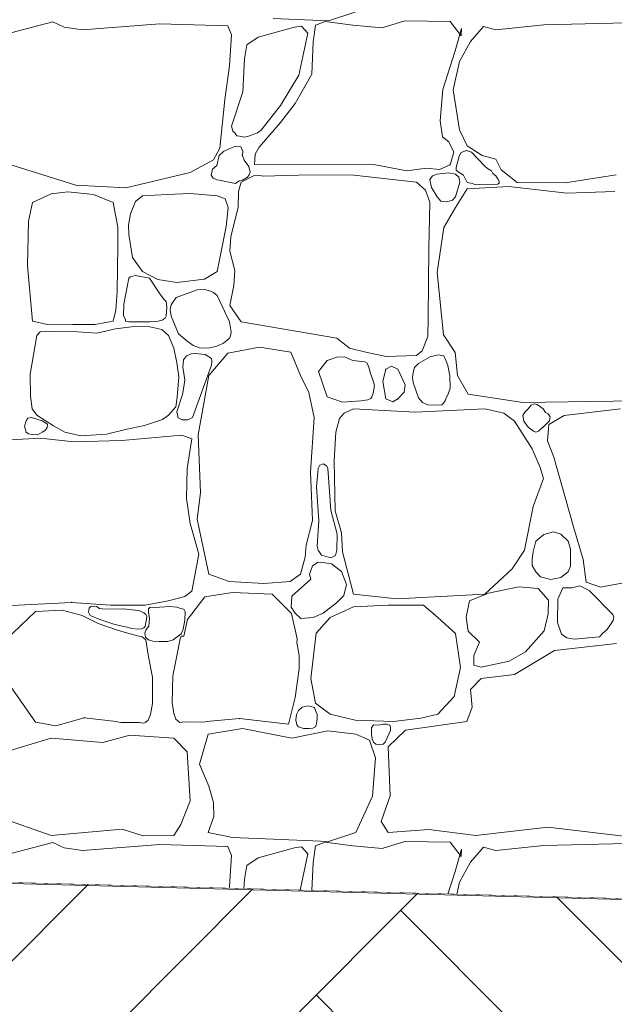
# Model space of a CAD drawing. Header units: millimetres. Extents: x 16408 to 141596, y -21057 to 26364.
# Tile 92 of 138: x 60348 to 60994, y -5525 to -4456. Entities that reach past the tile are written whole.
import ezdxf

# ---------------------------------------------------------------- set-up
doc = ezdxf.new("R2010")
doc.units = ezdxf.units.MM
doc.header["$MEASUREMENT"] = 0
doc.linetypes.add('Wipeout_Contour', pattern=[1000, 0, -1000])
doc.layers.add('0_Nr_pióra__1', color=7, linetype='Continuous', lineweight=13)
doc.layers.add('0_Nr_pióra__101', color=7, linetype='Continuous', lineweight=5, true_color=0xb2b2b2)
doc.layers.add('_elementy3d_Nr_pióra__101', color=7, linetype='Continuous', lineweight=5, true_color=0xb2b2b2)
doc.layers.add('_elementy3d', color=7, linetype='Continuous')

# ---------------------------------------------------------------- blocks, each defined once
blk = doc.blocks.new('*X6')
at = {"layer": '_elementy3d_Nr_pióra__101', "color": 253, "linetype": 'Continuous', "lineweight": 5, "true_color": 0xb2b2b2}
for p, q in [((60713.3, -4447.1), (60683.4, -4457)), ((60300, -4480.1), (60383.9, -4458.2)), ((60383.9, -4458.2), (60396.1, -4463.9)), ((60683.4, -4457), (60623.4, -4454.5)), ((60679.9, -4457.7), (60669.5, -4461.7)), ((60710.1, -4461.7), (60679.9, -4457.7)), ((60766.6, -4457), (60741.8, -4464.7)), ((60815.6, -4457.7), (60766.6, -4457)), ((60827.8, -4473.3), (60815.6, -4457.7)), ((61007.3, -4459), (60917.7, -4461.2)), ((60396.1, -4463.9), (60416.1, -4466.9)), ((60416.1, -4466.9), (60500, -4460.2)), ((60500, -4460.2), (60574.1, -4462.4)), ((60574.1, -4462.4), (60578, -4472.3)), ((60646.7, -4463.9), (60607, -4474.6)), ((60654.1, -4462.9), (60646.7, -4463.9)), ((60651.4, -4515.9), (60661.2, -4470.3)), ((60661.2, -4470.3), (60654.1, -4462.9)), ((60669.5, -4461.7), (60666.8, -4479.8)), ((60741.8, -4464.7), (60710.1, -4461.7)), ((60821.3, -4489.4), (60828, -4465.4)), ((60828, -4465.4), (60827.8, -4473.3)), ((60852, -4463.2), (60837.7, -4479.5)), ((60865.4, -4466.9), (60852, -4463.2)), ((60917.7, -4461.2), (60865.4, -4466.9)), ((60578, -4472.3), (60575.8, -4505.8)), ((60607, -4474.6), (60594.7, -4483)), ((60666.8, -4479.8), (60665.3, -4514.9)), ((60837.7, -4479.5), (60825.8, -4501.1)), ((60594.7, -4483), (60592.2, -4498.1)), ((60807.7, -4531.5), (60821.3, -4489.4)), ((60592.2, -4498.1), (60590.2, -4534)), ((60825.8, -4501.1), (60819.1, -4532)), ((60575.8, -4505.8), (60570.9, -4542.4)), ((60631.3, -4548.9), (60651.4, -4515.9)), ((60665.3, -4514.9), (60647.2, -4546.6)), ((60590.2, -4534), (60578.2, -4571.4)), ((60804.7, -4565.5), (60807.7, -4531.5)), ((60819.1, -4532), (60826, -4575.4)), ((60570.9, -4542.4), (60565.2, -4595.4)), ((60610.3, -4575.9), (60631.3, -4548.9)), ((60647.2, -4546.6), (60631.3, -4567.4)), ((60807.4, -4582.8), (60804.7, -4565.5)), ((60578.2, -4571.4), (60579.5, -4576.7)), ((60579.5, -4576.7), (60581.6, -4578.8)), ((60606.4, -4578.7), (60610.3, -4575.9)), ((60631.3, -4567.4), (60608.3, -4594.2)), ((60826, -4575.4), (60834.4, -4592.7)), ((60581.6, -4578.8), (60583.8, -4581.8)), ((60583.8, -4581.8), (60586.6, -4582.4)), ((60586.6, -4582.4), (60592.2, -4583.4)), ((60592.2, -4583.4), (60596.7, -4582.1)), ((60596.7, -4582.1), (60606.4, -4578.7)), ((60814.4, -4588.3), (60807.4, -4582.8)), ((60565.2, -4595.4), (60558.5, -4607.8)), ((60576.4, -4595.8), (60569.3, -4599)), ((60581.7, -4593.6), (60576.4, -4595.8)), ((60588.2, -4593.7), (60581.7, -4593.6)), ((60590.3, -4598.6), (60588.2, -4593.7)), ((60590, -4603.4), (60590.3, -4598.6)), ((60608.3, -4594.2), (60603.9, -4601.7)), ((60819.6, -4599.6), (60814.4, -4588.3)), ((60833.6, -4598), (60827.6, -4600.1)), ((60838.9, -4599.6), (60833.6, -4598)), ((60834.4, -4592.7), (60850.5, -4603.4)), ((60408.9, -4635.5), (60320, -4607.6)), ((60558.5, -4607.8), (60533, -4621.9)), ((60564.7, -4603.4), (60562.2, -4614.2)), ((60569.3, -4599), (60564.7, -4603.4)), ((60591.7, -4608.3), (60590, -4603.4)), ((60596.9, -4615.2), (60591.7, -4608.3)), ((60603.3, -4608), (60603.2, -4612.9)), ((60603.9, -4601.7), (60603.3, -4608)), ((60815.6, -4613.3), (60819.6, -4599.6)), ((60825.4, -4603.9), (60822.2, -4616.2)), ((60827.6, -4600.1), (60825.4, -4603.9)), ((60853.4, -4614.9), (60838.9, -4599.6)), ((60850.5, -4603.4), (60865.4, -4607.3)), ((60865.4, -4607.3), (60871.1, -4619)), ((60557.5, -4618), (60556.1, -4624.7)), ((60562.2, -4614.2), (60557.5, -4618)), ((60598.4, -4621.5), (60596.9, -4615.2)), ((60603.2, -4612.9), (60605.8, -4613.3)), ((60605.8, -4613.3), (60732.6, -4613)), ((60732.6, -4613), (60768.6, -4620)), ((60768.6, -4620), (60789.9, -4617)), ((60789.9, -4617), (60804, -4618.5)), ((60804, -4618.5), (60815.6, -4613.3)), ((60822.2, -4616.2), (60822.4, -4619.3)), ((60822.4, -4619.3), (60824.3, -4621)), ((60856.5, -4617.2), (60853.4, -4614.9)), ((60860.8, -4620), (60856.5, -4617.2)), ((60862.3, -4622.7), (60860.8, -4620)), ((60871.1, -4619), (60888.7, -4632.6)), ((60533, -4621.9), (60463.2, -4638.2)), ((60556.1, -4624.7), (60558, -4627.8)), ((60558, -4627.8), (60559.3, -4628.2)), ((60559.3, -4628.2), (60562, -4629.6)), ((60562, -4629.6), (60564.7, -4629.9)), ((60564.7, -4629.9), (60582.5, -4633.8)), ((60586.4, -4630.9), (60590, -4629.9)), ((60602.1, -4625.5), (60588.5, -4632.3)), ((60590, -4629.9), (60595.5, -4626.9)), ((60595.5, -4626.9), (60597.3, -4624.3)), ((60597.3, -4624.3), (60598.4, -4621.5)), ((60609, -4625.1), (60602.1, -4625.5)), ((60612.3, -4625.7), (60609, -4625.1)), ((60650.7, -4624.7), (60612.3, -4625.7)), ((60707.9, -4624.4), (60650.7, -4624.7)), ((60779.2, -4632.3), (60707.9, -4624.4)), ((60796.4, -4625.5), (60793.6, -4629.4)), ((60793.6, -4629.4), (60795.4, -4637.9)), ((60801.5, -4623.4), (60796.4, -4625.5)), ((60814.1, -4622.1), (60801.5, -4623.4)), ((60821.6, -4623.4), (60814.1, -4622.1)), ((60825.2, -4626.8), (60821.6, -4623.4)), ((60824.3, -4621), (60830.4, -4624.7)), ((60826.1, -4632.2), (60825.2, -4626.8)), ((60830.4, -4624.7), (60834.3, -4632.7)), ((60865.4, -4625.4), (60862.3, -4622.7)), ((60867.7, -4628.6), (60865.4, -4625.4)), ((60868.9, -4631.2), (60867.7, -4628.6)), ((60940.7, -4633.1), (60996.2, -4624.4)), ((60463.2, -4638.2), (60408.9, -4635.5)), ((60582.5, -4633.8), (60586.4, -4630.9)), ((60588.5, -4632.3), (60585.6, -4642.3)), ((60788.8, -4640.8), (60779.2, -4632.3)), ((60793.8, -4653.8), (60788.8, -4640.8)), ((60795.4, -4637.9), (60801.5, -4648.2)), ((60821.6, -4648.2), (60826.1, -4632.2)), ((60834.4, -4639.3), (60821.6, -4659.8)), ((60834.3, -4632.7), (60839.9, -4633.8)), ((60879.5, -4636.8), (60834.4, -4639.3)), ((60839.9, -4633.8), (60843.2, -4635.2)), ((60843.2, -4635.2), (60848.1, -4634.9)), ((60848.1, -4634.9), (60867.5, -4634.3)), ((60867.5, -4634.3), (60869, -4633.2)), ((60869, -4633.2), (60868.9, -4631.2)), ((60942.4, -4644), (60879.5, -4636.8)), ((60888.7, -4632.6), (60940.7, -4633.1)), ((60382, -4644.8), (60361.7, -4654.4)), ((60400.2, -4642.7), (60382, -4644.8)), ((60428, -4645.5), (60400.2, -4642.7)), ((60449.4, -4654.4), (60428, -4645.5)), ((60481.2, -4647.2), (60473.7, -4653.1)), ((60508.1, -4645.5), (60481.2, -4647.2)), ((60533.4, -4644.6), (60508.1, -4645.5)), ((60562.6, -4647.2), (60533.4, -4644.6)), ((60571.3, -4650.5), (60562.6, -4647.2)), ((60574.5, -4659.7), (60571.3, -4650.5)), ((60585.6, -4642.3), (60585.3, -4659.4)), ((60801.5, -4648.2), (60805.5, -4652.8)), ((60812, -4653.5), (60818.1, -4651.6)), ((60818.1, -4651.6), (60821.6, -4648.2)), ((60994.7, -4642.2), (60942.4, -4644)), ((60361.7, -4654.4), (60357.4, -4674.5)), ((60454.6, -4681.1), (60449.4, -4654.4)), ((60473.7, -4653.1), (60468.2, -4666.7)), ((60572.1, -4680.3), (60574.5, -4659.7)), ((60585.3, -4659.4), (60577.2, -4691.5)), ((60792.5, -4704.2), (60793.8, -4653.8)), ((60805.5, -4652.8), (60812, -4653.5)), ((60821.6, -4659.8), (60808.7, -4681.6)), ((60468.2, -4666.7), (60466.1, -4678.8)), ((60357.4, -4674.5), (60356.4, -4723)), ((60454.4, -4700.9), (60454.6, -4681.1)), ((60466.1, -4678.8), (60466.3, -4689)), ((60562.6, -4729.2), (60572.1, -4680.3)), ((60808.7, -4681.6), (60801.5, -4730.4)), ((60466.3, -4689), (60470.4, -4714.1)), ((60577.2, -4691.5), (60576.1, -4707.2)), ((60453.7, -4751.1), (60454.4, -4700.9)), ((60791.8, -4779.6), (60792.5, -4704.2)), ((60470.4, -4714.1), (60481.2, -4729.2)), ((60576.1, -4707.2), (60581.6, -4728.2)), ((60356.4, -4723), (60361.7, -4783.2)), ((60466.3, -4736.4), (60461, -4764.8)), ((60468.2, -4735.1), (60466.3, -4736.4)), ((60473.3, -4733.7), (60468.2, -4735.1)), ((60488.9, -4736.4), (60473.3, -4733.7)), ((60481.2, -4729.2), (60498, -4737.8)), ((60499.5, -4752.4), (60488.9, -4736.4)), ((60518.5, -4741.1), (60548.6, -4737.5)), ((60548.6, -4737.5), (60562.6, -4729.2)), ((60581.6, -4728.2), (60580.7, -4744.6)), ((60801.5, -4730.4), (60808.4, -4798)), ((60498, -4737.8), (60518.5, -4741.1)), ((60580.7, -4744.6), (60576.4, -4766.1)), ((60452.2, -4771.2), (60453.7, -4751.1)), ((60504.1, -4758.9), (60499.5, -4752.4)), ((60506.9, -4762), (60504.1, -4758.9)), ((60517.9, -4757.4), (60512.6, -4765.5)), ((60540.9, -4749), (60517.9, -4757.4)), ((60548.5, -4748.7), (60540.9, -4749)), ((60553.3, -4749.8), (60548.5, -4748.7)), ((60558.4, -4752), (60553.3, -4749.8)), ((60562.5, -4755.4), (60558.4, -4752)), ((60576, -4784), (60562.5, -4755.4)), ((60461, -4764.8), (60460.8, -4776.9)), ((60507.8, -4768), (60506.9, -4762)), ((60507, -4777.8), (60507.8, -4768)), ((60512.6, -4765.5), (60511.4, -4770.9)), ((60576.4, -4766.1), (60588.5, -4783.9)), ((60449.4, -4783.2), (60452.2, -4771.2)), ((60460.8, -4776.9), (60462.3, -4781.1)), ((60502.6, -4782.2), (60505.8, -4779.8)), ((60505.8, -4779.8), (60507, -4777.8)), ((60511.4, -4770.9), (60512.3, -4777.6)), ((60512.3, -4777.6), (60520.6, -4796.8)), ((60791.3, -4799.7), (60791.8, -4779.6)), ((60361.7, -4783.2), (60379.9, -4787.3)), ((60379.9, -4787.3), (60405.4, -4787)), ((60405.4, -4787), (60429.5, -4786.9)), ((60429.5, -4786.9), (60449.4, -4783.2)), ((60472.2, -4788.9), (60451.8, -4791.7)), ((60462.3, -4781.1), (60463.3, -4783.5)), ((60463.3, -4783.5), (60466.3, -4784)), ((60466.3, -4784), (60488.9, -4784)), ((60489.2, -4789.2), (60472.2, -4788.9)), ((60488.9, -4784), (60498.2, -4783.2)), ((60502.4, -4792.1), (60489.2, -4789.2)), ((60498.2, -4783.2), (60502.6, -4782.2)), ((60577.7, -4794.9), (60576, -4784)), ((60588.5, -4783.9), (60692.5, -4801.6)), ((60366.4, -4798.9), (60359.1, -4840.8)), ((60370.2, -4794.7), (60366.4, -4798.9)), ((60379.2, -4794.4), (60370.2, -4794.7)), ((60400, -4794.1), (60379.2, -4794.4)), ((60431.8, -4796.1), (60400, -4794.1)), ((60451.8, -4791.7), (60431.8, -4796.1)), ((60509.6, -4798.9), (60502.4, -4792.1)), ((60515.4, -4812.6), (60509.6, -4798.9)), ((60520.6, -4796.8), (60529.5, -4804.4)), ((60575.4, -4802.2), (60577.1, -4799.6)), ((60577.1, -4799.6), (60577.7, -4794.9)), ((60692.5, -4801.6), (60706.3, -4812.5)), ((60785.3, -4815.5), (60791.3, -4799.7)), ((60808.4, -4798), (60821.3, -4817.1)), ((60518.8, -4828.6), (60515.4, -4812.6)), ((60529.5, -4804.4), (60536.4, -4809.8)), ((60536.4, -4809.8), (60543.2, -4812.3)), ((60543.2, -4812.3), (60547.4, -4812.6)), ((60547.4, -4812.6), (60554.6, -4812.1)), ((60554.6, -4812.1), (60562.2, -4810.3)), ((60562.2, -4810.3), (60569.4, -4807.2)), ((60569.4, -4807.2), (60575.4, -4802.2)), ((60608.6, -4811.4), (60573.9, -4817.8)), ((60642.7, -4816.9), (60608.6, -4811.4)), ((60706.3, -4812.5), (60724.1, -4816.7)), ((60529, -4821), (60525.9, -4825.3)), ((60534.3, -4818.8), (60529, -4821)), ((60539, -4818.2), (60534.3, -4818.8)), ((60549.6, -4819.4), (60539, -4818.2)), ((60556.4, -4823.8), (60549.6, -4819.4)), ((60573.9, -4817.8), (60553.3, -4842.1)), ((60652.9, -4842.1), (60642.7, -4816.9)), ((60692.4, -4822.4), (60681.9, -4826)), ((60700.4, -4821.8), (60692.4, -4822.4)), ((60702.2, -4822.6), (60700.4, -4821.8)), ((60710.1, -4826), (60702.2, -4822.6)), ((60724.1, -4816.7), (60746.1, -4821.7)), ((60746.1, -4821.7), (60779.2, -4820.6)), ((60779.2, -4820.6), (60785.3, -4815.5)), ((60793.9, -4821.8), (60781.2, -4829.2)), ((60802.7, -4819.8), (60793.9, -4821.8)), ((60808.9, -4820.7), (60802.7, -4819.8)), ((60811.4, -4826.8), (60808.9, -4820.7)), ((60821.3, -4817.1), (60823.8, -4842.1)), ((60520.7, -4843.8), (60518.8, -4828.6)), ((60525.9, -4825.3), (60525.2, -4833)), ((60525.2, -4833), (60527.5, -4847)), ((60535.5, -4887.9), (60556.3, -4830.9)), ((60556.3, -4830.9), (60556.7, -4826.7)), ((60556.7, -4826.7), (60556.4, -4823.8)), ((60681.9, -4826), (60672.7, -4837.7)), ((60723, -4827.5), (60710.1, -4826)), ((60725.5, -4828.7), (60723, -4827.5)), ((60727.8, -4834.2), (60725.5, -4828.7)), ((60751.9, -4832.2), (60745.8, -4835.4)), ((60758.9, -4835.4), (60751.9, -4832.2)), ((60777.1, -4833.5), (60775.6, -4838.9)), ((60781.2, -4829.2), (60777.1, -4833.5)), ((60813.2, -4831.4), (60811.4, -4826.8)), ((60815.3, -4842.7), (60813.2, -4831.4)), ((60359.1, -4840.8), (60359.5, -4864.6)), ((60519.1, -4865.9), (60520.7, -4843.8)), ((60553.3, -4842.1), (60541.7, -4906.5)), ((60662.1, -4860.7), (60652.9, -4842.1)), ((60672.7, -4837.7), (60681.9, -4865.4)), ((60728.7, -4838.9), (60727.8, -4834.2)), ((60731.8, -4847), (60728.7, -4838.9)), ((60745.8, -4835.4), (60742.6, -4848.6)), ((60766.8, -4852.3), (60758.9, -4835.4)), ((60775.6, -4838.9), (60774.8, -4844.1)), ((60774.8, -4844.1), (60775.7, -4850)), ((60815.9, -4856), (60815.3, -4842.7)), ((60823.8, -4842.1), (60835.4, -4862.4)), ((60526.4, -4854.4), (60524.8, -4863)), ((60527.5, -4847), (60526.4, -4854.4)), ((60733.4, -4853), (60731.8, -4847)), ((60732.1, -4861.4), (60733.4, -4853)), ((60742.6, -4848.6), (60745.8, -4867.6)), ((60765.6, -4860.2), (60766.8, -4852.3)), ((60775.7, -4850), (60781.2, -4866.4)), ((60359.5, -4864.6), (60361.5, -4878.5)), ((60517.5, -4876.4), (60519.1, -4865.9)), ((60524.8, -4863), (60518.7, -4881.8)), ((60667.8, -4887.9), (60662.1, -4860.7)), ((60681.9, -4865.4), (60698.7, -4871.1)), ((60729.6, -4867.3), (60730.7, -4865.4)), ((60730.7, -4865.4), (60732.1, -4861.4)), ((60758.9, -4867.6), (60765.6, -4860.2)), ((60811.4, -4866.4), (60813.6, -4862.6)), ((60813.6, -4862.6), (60815.9, -4856)), ((60835.4, -4862.4), (60894.6, -4871.6)), ((60509.6, -4885.4), (60517.5, -4876.4)), ((60698.7, -4871.1), (60719, -4869.9)), ((60719, -4869.9), (60726.2, -4868.6)), ((60726.2, -4868.6), (60729.6, -4867.3)), ((60745.8, -4867.6), (60753.6, -4870.9)), ((60753.6, -4870.9), (60758.9, -4867.6)), ((60781.2, -4866.4), (60785.8, -4871.4)), ((60785.8, -4871.4), (60791.1, -4874.2)), ((60791.1, -4874.2), (60798.5, -4874.3)), ((60798.5, -4874.3), (60806.7, -4874.1)), ((60806.7, -4874.1), (60808.4, -4872.1)), ((60808.4, -4872.1), (60810.2, -4869.7)), ((60810.2, -4869.7), (60811.4, -4866.4)), ((60894.6, -4871.6), (61020.7, -4869.6)), ((60903.9, -4874.3), (60900.6, -4878.5)), ((60907.1, -4872.9), (60903.9, -4874.3)), ((60910.2, -4873.6), (60907.1, -4872.9)), ((60916.7, -4878.5), (60910.2, -4873.6)), ((60361.5, -4878.5), (60366.4, -4885.4)), ((60366.4, -4885.4), (60384.7, -4896.9)), ((60503, -4890.1), (60509.6, -4885.4)), ((60518.7, -4881.8), (60520.1, -4888.2)), ((60700.7, -4883), (60695.5, -4888.9)), ((60710.6, -4878.5), (60700.7, -4883)), ((60778, -4882.2), (60710.6, -4878.5)), ((60853.4, -4878.5), (60778, -4882.2)), ((60874.1, -4883), (60853.4, -4878.5)), ((60885.5, -4891.9), (60874.1, -4883)), ((60897, -4882.2), (60894.9, -4885.5)), ((60894.9, -4885.5), (60896, -4891.7)), ((60900.6, -4878.5), (60897, -4882.2)), ((60919.4, -4882.4), (60916.7, -4878.5)), ((60922.4, -4884), (60919.4, -4882.4)), ((60924.3, -4887.2), (60922.4, -4884)), ((60939.7, -4885.7), (60923.1, -4895.6)), ((60923.7, -4891.5), (60924.3, -4887.2)), ((61000.9, -4878.5), (60939.7, -4885.7)), ((60354.9, -4891.5), (60353.2, -4897.1)), ((60353.2, -4897.1), (60354.9, -4903.7)), ((60356.6, -4888.5), (60354.9, -4891.5)), ((60360.6, -4887.8), (60356.6, -4888.5)), ((60372.3, -4891.5), (60360.6, -4887.8)), ((60377.9, -4895.2), (60372.3, -4891.5)), ((60377.6, -4898.8), (60377.9, -4895.2)), ((60384.7, -4896.9), (60397, -4903.7)), ((60462.9, -4900.9), (60483.5, -4896.4)), ((60483.5, -4896.4), (60503, -4890.1)), ((60520.1, -4888.2), (60524.4, -4890.5)), ((60524.4, -4890.5), (60530.5, -4890.2)), ((60530.5, -4890.2), (60535.5, -4887.9)), ((60664, -4947.1), (60667.8, -4887.9)), ((60695.5, -4888.9), (60691.3, -4903.8)), ((60905, -4921.9), (60885.5, -4891.9)), ((60896, -4891.7), (60900.6, -4898.3)), ((60916.7, -4898.3), (60923.7, -4891.5)), ((60923.1, -4895.6), (60921.4, -4913.2)), ((60354.9, -4903.7), (60357.3, -4905.4)), ((60357.3, -4905.4), (60361.3, -4906.3)), ((60361.3, -4906.3), (60367.2, -4906.6)), ((60367.2, -4906.6), (60372.3, -4903.7)), ((60372.3, -4903.7), (60376, -4901.5)), ((60376, -4901.5), (60377.6, -4898.8)), ((60397, -4903.7), (60414.1, -4907.6)), ((60414.1, -4907.6), (60442, -4906.1)), ((60442, -4906.1), (60462.9, -4900.9)), ((60524, -4907), (60458.8, -4912.7)), ((60534.9, -4911.1), (60524, -4907)), ((60541.7, -4906.5), (60544.2, -4969.7)), ((60691.3, -4903.8), (60689.6, -4935)), ((60900.6, -4898.3), (60906.2, -4902.8)), ((60906.2, -4902.8), (60909, -4903.6)), ((60909, -4903.6), (60911.9, -4902.7)), ((60911.9, -4902.7), (60914, -4900.6)), ((60914, -4900.6), (60916.7, -4898.3)), ((60369.9, -4910.2), (60325.1, -4912.9)), ((60407.2, -4914.4), (60369.9, -4910.2)), ((60458.8, -4912.7), (60407.2, -4914.4)), ((60529.8, -4943.2), (60534.9, -4911.1)), ((60921.4, -4913.2), (60928.4, -4930.8)), ((60913.7, -4942.2), (60905, -4921.9)), ((60674.1, -4939.7), (60672.2, -4943.2)), ((60678, -4938.3), (60674.1, -4939.7)), ((60681.8, -4940.8), (60678, -4938.3)), ((60682.9, -4943.2), (60681.8, -4940.8)), ((60689.6, -4935), (60690.8, -4989.2)), ((60928.4, -4930.8), (60949.9, -5006.6)), ((60529.3, -4975.7), (60529.8, -4943.2)), ((60666, -4999.6), (60664, -4947.1)), ((60672.2, -4943.2), (60670.4, -4963.3)), ((60686, -4988.6), (60682.9, -4943.2)), ((60917.2, -4954.1), (60913.7, -4942.2)), ((60905.8, -4984.5), (60917.2, -4954.1)), ((60544.2, -4969.7), (60540.7, -4998.2)), ((60670.4, -4963.3), (60673.1, -4999.9)), ((60533.1, -5002.9), (60529.3, -4975.7)), ((60692.8, -5014.7), (60686, -4988.6)), ((60690.8, -4989.2), (60697.5, -5013)), ((60896.4, -5032.1), (60905.8, -4984.5)), ((60537.3, -5018.1), (60533.1, -5002.9)), ((60540.7, -4998.2), (60553.3, -5058.1)), ((60659.3, -5026.6), (60666, -4999.6)), ((60673.1, -4999.9), (60671, -5027.5)), ((60692.7, -5032.1), (60692.8, -5014.7)), ((60697.5, -5013), (60698.7, -5033.6)), ((60917.6, -5015.1), (60908.9, -5022.2)), ((60927.9, -5012.2), (60917.6, -5015.1)), ((60936.1, -5014.6), (60927.9, -5012.2)), ((60944.1, -5022.2), (60936.1, -5014.6)), ((60949.9, -5006.6), (60960.3, -5042.2)), ((60542.6, -5036.1), (60537.3, -5018.1)), ((60908.9, -5022.2), (60906.1, -5033.9)), ((60946.4, -5030.8), (60944.1, -5022.2)), ((60534.9, -5076.4), (60542.6, -5036.1)), ((60658.1, -5039.5), (60659.3, -5026.6)), ((60671, -5027.5), (60672.2, -5032.1)), ((60672.2, -5032.1), (60675.9, -5037.2)), ((60691, -5037.7), (60692.7, -5032.1)), ((60698.7, -5033.6), (60710.6, -5079.9)), ((60883, -5052.2), (60896.4, -5032.1)), ((60906.1, -5033.9), (60904.9, -5041.2)), ((60946.7, -5040.2), (60946.4, -5030.8)), ((60652.9, -5058.1), (60658.1, -5039.5)), ((60672.2, -5044.8), (60666.2, -5048.8)), ((60679.6, -5045.7), (60672.2, -5044.8)), ((60675.9, -5037.2), (60685.9, -5040.3)), ((60686.6, -5046.8), (60679.6, -5045.7)), ((60685.9, -5040.3), (60691, -5037.7)), ((60697.7, -5055.1), (60686.6, -5046.8)), ((60904.9, -5041.2), (60904.8, -5048.6)), ((60946.7, -5049.2), (60946.7, -5040.2)), ((60960.3, -5042.2), (60963.7, -5066.8)), ((60553.3, -5058.1), (60575.6, -5065.8)), ((60642, -5065.8), (60652.9, -5058.1)), ((60664.4, -5054.2), (60663, -5058.4)), ((60663, -5058.4), (60664.4, -5063.3)), ((60666.2, -5048.8), (60664.4, -5054.2)), ((60703, -5069.1), (60697.7, -5055.1)), ((60853.4, -5079.9), (60883, -5052.2)), ((60904.8, -5048.6), (60908.9, -5055.4)), ((60908.9, -5055.4), (60914.1, -5061)), ((60935.9, -5061.7), (60944.1, -5055.4)), ((60944.1, -5055.4), (60946.7, -5049.2)), ((60575.6, -5065.8), (60613.3, -5068)), ((60613.3, -5068), (60642, -5065.8)), ((60664.4, -5063.3), (60643.6, -5081.8)), ((60700.2, -5081.2), (60703, -5069.1)), ((60914.1, -5061), (60925.2, -5063.8)), ((60925.2, -5063.8), (60935.9, -5061.7)), ((60963.7, -5066.8), (60979.3, -5072)), ((60979.3, -5072), (61035.8, -5061.6)), ((60527.3, -5082.4), (60534.9, -5076.4)), ((60549.1, -5082.6), (60579.1, -5077.9)), ((60579.1, -5077.9), (60622.2, -5079.9)), ((60622.2, -5079.9), (60643.2, -5100.9)), ((60710.6, -5079.9), (60757.9, -5084.8)), ((60757.9, -5084.8), (60853.4, -5079.9)), ((60857.5, -5078.7), (60836.9, -5086.8)), ((60890.4, -5071.7), (60857.5, -5078.7)), ((60911.5, -5073.5), (60890.4, -5071.7)), ((60922.6, -5086.3), (60911.5, -5073.5)), ((60938.2, -5072.7), (60932.7, -5085.1)), ((60947.9, -5073), (60938.2, -5072.7)), ((60956.6, -5070.8), (60947.9, -5073)), ((60967, -5075.9), (60956.6, -5070.8)), ((60992.7, -5101.7), (60967, -5075.9)), ((60315.5, -5093.1), (60404.2, -5088.6)), ((60404.2, -5088.6), (60446.4, -5091.8)), ((60484.1, -5091.8), (60509.1, -5086.8)), ((60509.1, -5086.8), (60527.3, -5082.4)), ((60530.2, -5107.3), (60549.1, -5082.6)), ((60643.6, -5081.8), (60643, -5093.9)), ((60677.6, -5100.3), (60692.2, -5089)), ((60692.2, -5089), (60700.2, -5081.2)), ((60836.9, -5086.8), (60833.2, -5104.8)), ((60922.4, -5101.2), (60922.6, -5086.3)), ((60932.7, -5085.1), (60932.3, -5110.6)), ((60364.9, -5098.6), (60331.6, -5130.3)), ((60394.1, -5097), (60364.9, -5098.6)), ((60415.9, -5102.9), (60394.1, -5097)), ((60423.2, -5095.1), (60422.6, -5099.1)), ((60422.6, -5099.1), (60424.3, -5102.9)), ((60425, -5093.1), (60423.2, -5095.1)), ((60428.6, -5092.8), (60425, -5093.1)), ((60431.2, -5093.3), (60428.6, -5092.8)), ((60433.1, -5094.2), (60431.2, -5093.3)), ((60434.2, -5095.4), (60433.1, -5094.2)), ((60440.6, -5095.9), (60434.2, -5095.4)), ((60460.5, -5095.8), (60440.6, -5095.9)), ((60446.4, -5091.8), (60484.1, -5091.8)), ((60473.3, -5097), (60460.5, -5095.8)), ((60478.3, -5097.8), (60473.3, -5097)), ((60482.9, -5100), (60478.3, -5097.8)), ((60484.8, -5101.7), (60482.9, -5100)), ((60488, -5095.8), (60487.8, -5099.6)), ((60487.8, -5099.6), (60488.9, -5105.7)), ((60489.8, -5094), (60488, -5095.8)), ((60492.1, -5094.3), (60489.8, -5094)), ((60500, -5093.7), (60492.1, -5094.3)), ((60511.2, -5093.2), (60500, -5093.7)), ((60518.5, -5093.9), (60511.2, -5093.2)), ((60524, -5095.8), (60518.5, -5093.9)), ((60526.4, -5096.2), (60524, -5095.8)), ((60527.6, -5098.8), (60526.4, -5096.2)), ((60527.2, -5107.8), (60527.6, -5098.8)), ((60643, -5093.9), (60647.3, -5100.5)), ((60643.2, -5100.9), (60649.6, -5128.3)), ((60647.3, -5100.5), (60653.3, -5106.2)), ((60667, -5105.2), (60677.6, -5100.3)), ((60710.6, -5093.5), (60685.3, -5105.2)), ((60748.2, -5091.5), (60710.6, -5093.5)), ((60786.9, -5091.8), (60748.2, -5091.5)), ((60802.2, -5105.2), (60786.9, -5091.8)), ((60918.1, -5119.6), (60922.4, -5101.2)), ((60433, -5111.7), (60415.9, -5102.9)), ((60424.3, -5102.9), (60435, -5107.4)), ((60453, -5118.5), (60433, -5111.7)), ((60435, -5107.4), (60450.1, -5112.2)), ((60484.7, -5112.4), (60485.4, -5109)), ((60485.9, -5103.9), (60484.8, -5101.7)), ((60485.4, -5109), (60485.6, -5106.4)), ((60485.6, -5106.4), (60485.9, -5103.9)), ((60488.9, -5105.7), (60488.3, -5114.6)), ((60525.6, -5117.8), (60527.2, -5107.8)), ((60526.4, -5125.2), (60530.2, -5107.3)), ((60653.3, -5106.2), (60667, -5105.2)), ((60685.3, -5105.2), (60670.2, -5122.2)), ((60821.6, -5122.5), (60802.2, -5105.2)), ((60833.2, -5104.8), (60835.2, -5119.8)), ((60932.3, -5110.6), (60936.8, -5123.1)), ((60990.2, -5112.7), (60993.1, -5108.5)), ((60993.7, -5104.3), (60992.7, -5101.7)), ((60993.1, -5108.5), (60993.7, -5104.3)), ((60450.1, -5112.2), (60459.1, -5114.6)), ((60464, -5121.9), (60453, -5118.5)), ((60459.1, -5114.6), (60464.8, -5115.6)), ((60475.9, -5125), (60464, -5121.9)), ((60464.8, -5115.6), (60469.4, -5117.1)), ((60469.4, -5117.1), (60476.9, -5117.8)), ((60476.9, -5117.8), (60480.3, -5117.5)), ((60480.3, -5117.5), (60482.9, -5116.3)), ((60482.9, -5116.3), (60484.2, -5114.7)), ((60485.4, -5118.1), (60483.8, -5122)), ((60483.8, -5122), (60484.6, -5126.3)), ((60484.2, -5114.7), (60484.7, -5112.4)), ((60488.3, -5114.6), (60485.4, -5118.1)), ((60514.8, -5129.3), (60523.2, -5122.7)), ((60523.2, -5122.7), (60525.6, -5117.8)), ((60670.2, -5122.2), (60664.3, -5171.5)), ((60826.8, -5159.4), (60821.6, -5122.5)), ((60835.2, -5119.8), (60847.6, -5131.9)), ((60897.6, -5142.3), (60918.1, -5119.6)), ((60978.1, -5126), (60981.9, -5121.8)), ((60981.8, -5122), (60986, -5118.3)), ((60986, -5118.3), (60990.2, -5112.7)), ((60480.9, -5126), (60475.9, -5125)), ((60484.9, -5129.3), (60480.9, -5126)), ((60484.6, -5126.3), (60488, -5129.3)), ((60488, -5147.7), (60484.9, -5129.3)), ((60488, -5129.3), (60492.4, -5130.6)), ((60492.4, -5130.6), (60499.5, -5131.3)), ((60499.5, -5131.3), (60508.7, -5131.1)), ((60508.7, -5131.1), (60514.8, -5129.3)), ((60518.8, -5146.6), (60522.4, -5128.3)), ((60522.4, -5128.3), (60523.4, -5125.5)), ((60523.4, -5125.5), (60526.4, -5125.2)), ((60649.6, -5128.3), (60649.1, -5132.1)), ((60649.1, -5132.1), (60651.5, -5146.2)), ((60847.6, -5131.9), (60841.4, -5146.5)), ((60996.4, -5133.4), (60929.1, -5140.8)), ((60936.8, -5123.1), (60942.5, -5127.3)), ((60942.5, -5127.3), (60950.4, -5128.7)), ((60950.4, -5128.7), (60978.1, -5126)), ((60879.8, -5152.5), (60897.6, -5142.3)), ((60929.1, -5140.8), (60885.7, -5167.1)), ((60492, -5169.8), (60488, -5147.7)), ((60514.2, -5168.6), (60518.8, -5146.6)), ((60651.5, -5146.2), (60651.6, -5161)), ((60841.4, -5146.5), (60841.6, -5156.9)), ((60849.6, -5159.2), (60879.8, -5152.5)), ((60651.6, -5161), (60647.1, -5191.9)), ((60820.1, -5190.9), (60826.8, -5159.4)), ((60841.6, -5156.9), (60849.6, -5159.2)), ((60492, -5198.6), (60492, -5169.8)), ((60513.4, -5197.5), (60514.2, -5168.6)), ((60664.3, -5171.5), (60669.5, -5198)), ((60849.6, -5171.3), (60837.9, -5183.2)), ((60885.7, -5167.1), (60849.6, -5171.3)), ((60337.5, -5179.3), (60364.9, -5218.6)), ((60837.9, -5183.2), (60839.6, -5202.5)), ((60515.2, -5209.2), (60513.4, -5197.5)), ((60647.1, -5191.9), (60639.9, -5220.9)), ((60802.2, -5210.2), (60820.1, -5190.9)), ((60489.9, -5210.3), (60492, -5198.6)), ((60650.9, -5206.2), (60648.6, -5210.3)), ((60654.8, -5202.6), (60650.9, -5206.2)), ((60661.5, -5201.1), (60654.8, -5202.6)), ((60668.2, -5202.7), (60661.5, -5201.1)), ((60669.5, -5206.2), (60668.2, -5202.7)), ((60669.5, -5198), (60685.3, -5210.2)), ((60671, -5210), (60669.5, -5206.2)), ((60839.6, -5202.5), (60833.9, -5218.1)), ((60364.9, -5218.6), (60387.1, -5222.8)), ((60387.1, -5222.8), (60418, -5214)), ((60418, -5214), (60449.9, -5217.5)), ((60449.9, -5217.5), (60457.9, -5219)), ((60457.9, -5219), (60477.8, -5219.3)), ((60482.9, -5219.9), (60484.9, -5218.6)), ((60484.9, -5218.6), (60487.5, -5216.6)), ((60487.5, -5216.6), (60489.9, -5210.3)), ((60517.4, -5215.5), (60515.2, -5209.2)), ((60519.9, -5217.6), (60517.4, -5215.5)), ((60521.9, -5219), (60519.9, -5217.6)), ((60527, -5218.5), (60521.9, -5219)), ((60546.9, -5218.7), (60527, -5218.5)), ((60554.9, -5217.5), (60546.9, -5218.7)), ((60586.9, -5214.8), (60554.9, -5217.5)), ((60639.9, -5220.9), (60586.9, -5214.8)), ((60648.6, -5210.3), (60648.1, -5216.7)), ((60648.1, -5216.7), (60649, -5221.6)), ((60670.5, -5220.5), (60671.2, -5215.3)), ((60671.2, -5215.3), (60671, -5210)), ((60685.3, -5210.2), (60712.3, -5216.6)), ((60712.3, -5216.6), (60754.2, -5217.9)), ((60754.2, -5217.9), (60783.7, -5214.4)), ((60833.9, -5218.1), (60767.1, -5227.3)), ((60783.7, -5214.4), (60802.2, -5210.2)), ((60477.8, -5219.3), (60482.9, -5219.9)), ((60552.6, -5231.7), (60590, -5225.8)), ((60590, -5225.8), (60643.5, -5236.2)), ((60643.5, -5236.2), (60682.9, -5228)), ((60649, -5221.6), (60650.9, -5223.8)), ((60650.9, -5223.8), (60656.2, -5225.6)), ((60656.2, -5225.6), (60662.5, -5225.7)), ((60662.5, -5225.7), (60666.6, -5225.3)), ((60666.6, -5225.3), (60669.5, -5223.8)), ((60669.5, -5223.8), (60670.5, -5220.5)), ((60682.9, -5228), (60713.3, -5231.7)), ((60732.5, -5221.6), (60730.1, -5225)), ((60730.1, -5225), (60730.4, -5231.7)), ((60737.8, -5222), (60732.5, -5221.6)), ((60742.9, -5220.9), (60737.8, -5222)), ((60747, -5221.1), (60742.9, -5220.9)), ((60745.2, -5240.6), (60751, -5227.7)), ((60748.3, -5221.6), (60747, -5221.1)), ((60767.1, -5227.3), (60748.2, -5245.6)), ((60750.3, -5221.9), (60748.3, -5221.6)), ((60750.9, -5224.3), (60750.3, -5221.9)), ((60751, -5227.7), (60750.9, -5224.3)), ((60382.1, -5236.2), (60326.6, -5252.8)), ((60438.2, -5240.9), (60382.1, -5236.2)), ((60467.6, -5232.7), (60438.2, -5240.9)), ((60515.2, -5236.2), (60467.6, -5232.7)), ((60530, -5251), (60515.2, -5236.2)), ((60543.4, -5264.4), (60552.6, -5231.7)), ((60713.3, -5231.7), (60727.9, -5238.4)), ((60727.9, -5238.4), (60734.4, -5257.5)), ((60730.4, -5231.7), (60730.9, -5236.9)), ((60730.9, -5236.9), (60732.5, -5240.6)), ((60533.3, -5304.3), (60530, -5251)), ((60732.5, -5240.6), (60735.1, -5242.5)), ((60735.1, -5242.5), (60739.2, -5243.4)), ((60739.2, -5243.4), (60743, -5242.8)), ((60743, -5242.8), (60745.2, -5240.6)), ((60748.2, -5245.6), (60750.5, -5298.6)), ((60734.4, -5257.5), (60731.2, -5299.1)), ((60553.3, -5288.4), (60543.4, -5264.4)), ((60558.5, -5306), (60553.3, -5288.4)), ((60523.1, -5329.8), (60533.3, -5304.3)), ((60731.2, -5299.1), (60713.3, -5338.5)), ((60750.5, -5298.6), (60740.6, -5326.8)), ((60558.8, -5321.4), (60558.5, -5306)), ((60318.6, -5319.5), (60382.1, -5341.7)), ((60552.6, -5338.5), (60558.8, -5321.4)), ((60382.1, -5341.7), (60459.2, -5335)), ((60459.2, -5335), (60482.2, -5342.4)), ((60515.2, -5341.7), (60523.1, -5329.8)), ((60740.6, -5326.8), (60748.2, -5338.5)), ((60748.2, -5338.5), (60792.6, -5335.3)), ((60792.6, -5335.3), (60843.6, -5341.7)), ((60843.6, -5341.7), (60921.9, -5332.8)), ((60921.9, -5332.8), (61010.5, -5343.4)), ((60482.2, -5342.4), (60515.2, -5341.7)), ((60579.1, -5344.2), (60552.6, -5338.5)), ((60623.4, -5345.9), (60579.1, -5344.2)), ((60683.4, -5348.4), (60623.4, -5345.9)), ((60713.3, -5338.5), (60683.4, -5348.4)), ((60300, -5371.5), (60383.9, -5349.6)), ((60383.9, -5349.6), (60396.1, -5355.3)), ((60396.1, -5355.3), (60416.1, -5358.3)), ((60416.1, -5358.3), (60500, -5351.6)), ((60500, -5351.6), (60574.1, -5353.8)), ((60574.1, -5353.8), (60578, -5363.7)), ((60646.7, -5355.3), (60607, -5366)), ((60654.1, -5354.3), (60646.7, -5355.3)), ((60661.2, -5361.7), (60654.1, -5354.3)), ((60669.5, -5353.1), (60666.8, -5371.2)), ((60679.9, -5349.1), (60669.5, -5353.1)), ((60710.1, -5353.1), (60679.9, -5349.1)), ((60741.8, -5356.1), (60710.1, -5353.1)), ((60766.6, -5348.4), (60741.8, -5356.1)), ((60815.6, -5349.1), (60766.6, -5348.4)), ((60827.8, -5364.7), (60815.6, -5349.1)), ((60821.3, -5380.8), (60828, -5356.8)), ((60828, -5356.8), (60827.8, -5364.7)), ((60852, -5354.6), (60837.7, -5370.9)), ((60865.4, -5358.3), (60852, -5354.6)), ((60917.7, -5352.6), (60865.4, -5358.3)), ((61007.3, -5350.4), (60917.7, -5352.6)), ((60578, -5363.7), (60575.8, -5397.2)), ((60607, -5366), (60594.7, -5374.4)), ((60652.7, -5401.3), (60661.2, -5361.7)), ((60594.7, -5374.4), (60592.2, -5389.5)), ((60666.8, -5371.2), (60665.5, -5401.7)), ((60837.7, -5370.9), (60825.8, -5392.5)), ((60592.2, -5389.5), (60591.6, -5399.7)), ((60813.3, -5405.5), (60821.3, -5380.8)), ((60575.8, -5397.2), (60575.5, -5399.3)), ((60825.8, -5392.5), (60822.9, -5405.8))]:
    blk.add_line(p, q, dxfattribs=at)
for p in [(60590, -4603.4), (60815.6, -4613.3), (60745.8, -4835.4), (60758.9, -4867.6), (60916.7, -4898.3), (60404.2, -5088.6), (60418, -5214), (60484.9, -5218.6), (60484.9, -5218.6), (60519.9, -5217.6), (60519.9, -5217.6), (60586.9, -5214.8)]:
    blk.add_point(p, dxfattribs=at)
blk = doc.blocks.new('Wypełnienie_3_1', base_point=(0, 0))
at = {"color": 254, "linetype": 'Wipeout_Contour', "lineweight": 0, "ltscale": 312903.522761}
blk.add_wipeout([(63218.7, -5468.7), (64586.2, -5504.4), (64586.2, -2730), (59840.5, -2730), (59840.5, -5380)], dxfattribs=at).dxf.layer = '_elementy3d'
at = {"layer": '_elementy3d_Nr_pióra__101', "color": 253, "linetype": 'Continuous', "lineweight": 5, "true_color": 0xb2b2b2, "flags": 128}
blk.add_lwpolyline([(63218.7, -5468.7), (64586.2, -5504.4), (64586.2, -2730), (59840.5, -2730), (59840.5, -5380)], close=True, dxfattribs=at)
at = {"layer": '_elementy3d_Nr_pióra__101', "color": 253, "linetype": 'Continuous', "lineweight": 5, "true_color": 0xb2b2b2}
blk.add_blockref('*X6', (0, 0), dxfattribs=at)

msp = doc.modelspace()

# ---------------------------------------------------------------- block references
at = {"layer": '_elementy3d_Nr_pióra__101', "color": 253, "linetype": 'Continuous', "lineweight": 5, "true_color": 0xb2b2b2}
msp.add_blockref('Wypełnienie_3_1', (0, 0), dxfattribs=at)

# ---------------------------------------------------------------- next in the draw order: wipeouts: each hides what was drawn before it
at = {"color": 254, "linetype": 'Wipeout_Contour', "lineweight": 0, "ltscale": 378728.535652}
msp.add_wipeout([(59840.5, -6533.6), (64586.2, -6533.6), (64586.2, -5565.7), (64586.2, -5504.4), (63654.2, -5480), (59840.5, -5380)], dxfattribs=at)

# ---------------------------------------------------------------- next in the draw order: hatches: boundary and pattern name
at = {"layer": '0_Nr_pióra__101', "linetype": 'Continuous', "lineweight": 5, "true_color": 0xb2b2b2}
h = msp.add_hatch(dxfattribs=at)
h.set_pattern_fill('Grunt_0001', color=253, style=0, pattern_type=2)
h.set_pattern_definition([(45, (0, 0), (-275.7716, 275.7716), []), (45, (-91.9, 91.9), (-551.543, 551.543), []), (45, (-183.85, 183.85), (-551.543, 551.543), []), (135, (-275.77, 275.77), (91.92388, 91.92388), [390, -390])])
h.paths.add_polyline_path([(59840.5, -6533.6), (64586.2, -6533.6), (64586.2, -5565.7), (64586.2, -5504.4), (63654.2, -5480), (59840.5, -5380)])

# ---------------------------------------------------------------- next in the draw order: linework, layer by layer
at = {"layer": '0_Nr_pióra__1', "color": 7, "linetype": 'Continuous', "lineweight": 13}
msp.add_line((59847.5, -5381.3), (63654.2, -5480), dxfattribs=at)

doc.saveas('drawing.dxf')
